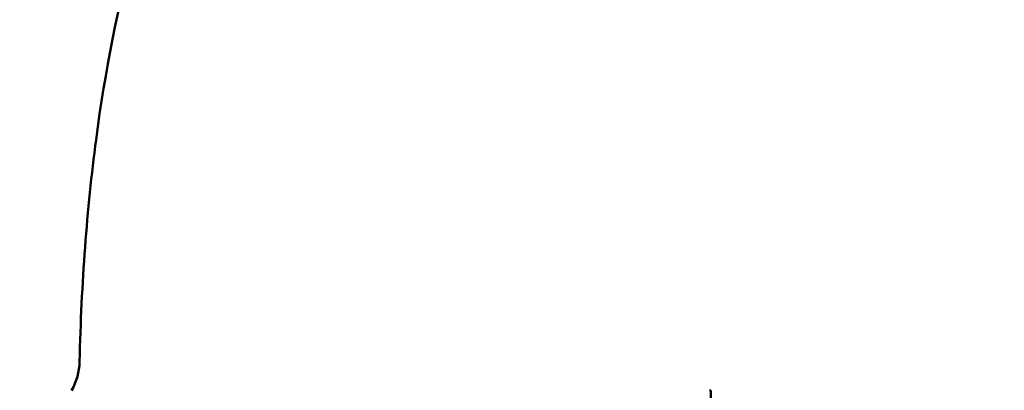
# Model space of a CAD drawing. Header units: millimetres. Extents: x 113 to 2969, y 62 to 2427.
# Tile 254 of 256: x 1600.21 to 1616.57, y 294.33 to 300.48. Entities that reach past the tile are written whole.
import ezdxf

# ---------------------------------------------------------------- set-up
doc = ezdxf.new("R2010")
doc.units = ezdxf.units.MM
doc.header["$LTSCALE"] = 12
doc.layers.add('Widoczne (ISO)', color=7, linetype='Continuous', lineweight=50)

msp = doc.modelspace()

# ---------------------------------------------------------------- linework, layer by layer
at = {"layer": 'Widoczne (ISO)'}
msp.add_line((1611.692, 294.326), (1611.671, 294.326), dxfattribs=at)
msp.add_circle((1591.694, 326.326), 50, dxfattribs=at)
msp.add_arc((1600.206, 294.826), 1, 330, 358.6854, dxfattribs=at)
for points, knots in [([(1606.222, 308.645), (1605.583, 308.105), (1605.005, 307.488), (1603.971, 306.101), (1603.514, 305.332), (1602.724, 303.639), (1602.389, 302.716), (1601.842, 300.718), (1601.63, 299.642), (1601.326, 297.338), (1601.235, 296.109), (1601.205, 294.803)], [1, 1, 1, 1, 1.1906229, 1.1906229, 1.3812459, 1.3812459, 1.5718688, 1.5718688, 1.7624917, 1.7624917, 1.9531146, 1.9531146, 1.9531146, 1.9531146]), ([(1611.684, 293.729), (1611.685, 293.75), (1611.685, 293.772), (1611.689, 293.971), (1611.691, 294.149), (1611.692, 294.326)], [0.05393723, 0.05393723, 0.05393723, 0.05393723, 0.06137399, 0.06137399, 0.12273355, 0.12273355, 0.12273355, 0.12273355])]:
    msp.add_open_spline(points, degree=3, knots=knots, dxfattribs=at)

doc.saveas('drawing.dxf')
